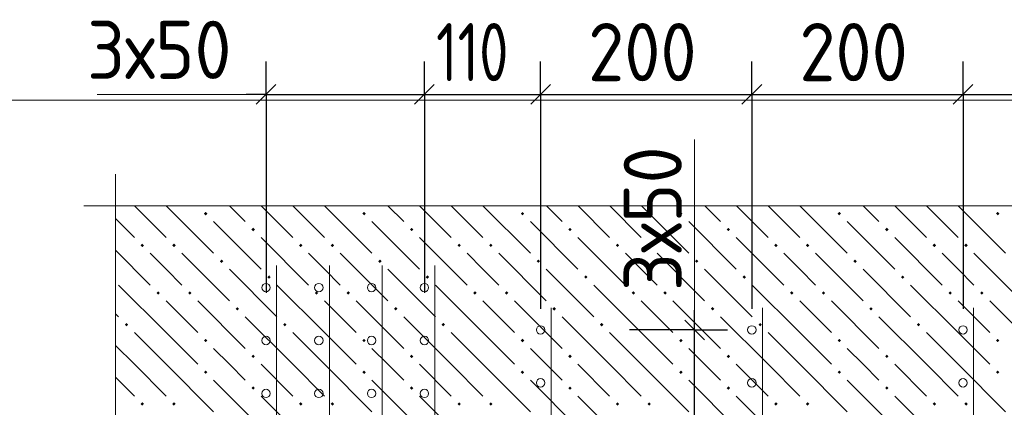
# Model space of a CAD drawing. Header units: millimetres. Extents: x 0 to 50400, y 0 to 35640.
# Tile 39 of 52: x 4166 to 8642, y 30281 to 32041. Entities that reach past the tile are written whole.
import ezdxf

# ---------------------------------------------------------------- set-up
doc = ezdxf.new("R2010")
doc.units = ezdxf.units.MM
for name, color, linetype, lineweight in [('Standard', 7, 'Continuous', 25), ('ЖБ Перекрытие верхний уровень', 7, 'Continuous', 35), ('Размерная линия_ общее', 7, 'Continuous', 13)]:
    doc.layers.add(name, color=color, linetype=linetype, lineweight=lineweight)
doc.layers.add('Вспомогательная арматура', color=7, linetype='Continuous', lineweight=18, true_color=0x656565)
doc.layers.add('Поперечная арматура', color=7, linetype='Continuous', lineweight=18, true_color=0x5a2814)
doc.layers.add('Размерная выноска', color=7, linetype='Continuous')
doc.styles.add('ISOCPEUR', font='txt')

msp = doc.modelspace()

# ---------------------------------------------------------------- hatches: boundary and pattern name
at = {"layer": 'ЖБ Перекрытие верхний уровень', "linetype": 'Continuous', "lineweight": 18, "transparency": 33554687}
for points in [[(5003.9, 31160.3), (5011.7, 31168.1), (5019.5, 31160.3), (5011.7, 31152.5)], [(5723.9, 31160.3), (5731.7, 31168.1), (5739.5, 31160.3), (5731.7, 31152.5)], [(6443.9, 31160.3), (6451.7, 31168.1), (6459.5, 31160.3), (6451.7, 31152.5)], [(7163.9, 31160.3), (7171.7, 31168.1), (7179.5, 31160.3), (7171.7, 31152.5)], [(7883.9, 31160.3), (7891.7, 31168.1), (7899.5, 31160.3), (7891.7, 31152.5)], [(8603.9, 31160.3), (8611.7, 31168.1), (8619.5, 31160.3), (8611.7, 31152.5)], [(5219.9, 31088.3), (5227.7, 31096.1), (5235.5, 31088.3), (5227.7, 31080.5)], [(5939.9, 31088.3), (5947.7, 31096.1), (5955.5, 31088.3), (5947.7, 31080.5)], [(6659.9, 31088.3), (6667.7, 31096.1), (6675.5, 31088.3), (6667.7, 31080.5)], [(7379.9, 31088.3), (7387.7, 31096.1), (7395.5, 31088.3), (7387.7, 31080.5)], [(8099.9, 31088.3), (8107.7, 31096.1), (8115.5, 31088.3), (8107.7, 31080.5)], [(4715.9, 31016.3), (4723.7, 31024.1), (4731.5, 31016.3), (4723.7, 31008.5)], [(4859.9, 31016.3), (4867.7, 31024.1), (4875.5, 31016.3), (4867.7, 31008.5)], [(5435.9, 31016.3), (5443.7, 31024.1), (5451.5, 31016.3), (5443.7, 31008.5)], [(5579.9, 31016.3), (5587.7, 31024.1), (5595.5, 31016.3), (5587.7, 31008.5)], [(6155.9, 31016.3), (6163.7, 31024.1), (6171.5, 31016.3), (6163.7, 31008.5)], [(6299.9, 31016.3), (6307.7, 31024.1), (6315.5, 31016.3), (6307.7, 31008.5)], [(6875.9, 31016.3), (6883.7, 31024.1), (6891.5, 31016.3), (6883.7, 31008.5)], [(7019.9, 31016.3), (7027.7, 31024.1), (7035.5, 31016.3), (7027.7, 31008.5)], [(7595.9, 31016.3), (7603.7, 31024.1), (7611.5, 31016.3), (7603.7, 31008.5)], [(7739.9, 31016.3), (7747.7, 31024.1), (7755.5, 31016.3), (7747.7, 31008.5)], [(8315.9, 31016.3), (8323.7, 31024.1), (8331.5, 31016.3), (8323.7, 31008.5)], [(8459.9, 31016.3), (8467.7, 31024.1), (8475.5, 31016.3), (8467.7, 31008.5)], [(5075.9, 30944.3), (5083.7, 30952.1), (5091.5, 30944.3), (5083.7, 30936.5)], [(5795.9, 30944.3), (5803.7, 30952.1), (5811.5, 30944.3), (5803.7, 30936.5)], [(6515.9, 30944.3), (6523.7, 30952.1), (6531.5, 30944.3), (6523.7, 30936.5)], [(7235.9, 30944.3), (7243.7, 30952.1), (7251.5, 30944.3), (7243.7, 30936.5)], [(7955.9, 30944.3), (7963.7, 30952.1), (7971.5, 30944.3), (7963.7, 30936.5)], [(5291.9, 30872.3), (5299.7, 30880.1), (5307.5, 30872.3), (5299.7, 30864.5)], [(6011.9, 30872.3), (6019.7, 30880.1), (6027.5, 30872.3), (6019.7, 30864.5)], [(6731.9, 30872.3), (6739.7, 30880.1), (6747.5, 30872.3), (6739.7, 30864.5)], [(7451.9, 30872.3), (7459.7, 30880.1), (7467.5, 30872.3), (7459.7, 30864.5)], [(8171.9, 30872.3), (8179.7, 30880.1), (8187.5, 30872.3), (8179.7, 30864.5)], [(4787.9, 30800.3), (4795.7, 30808.1), (4803.5, 30800.3), (4795.7, 30792.5)], [(4931.9, 30800.3), (4939.7, 30808.1), (4947.5, 30800.3), (4939.7, 30792.5)], [(5507.9, 30800.3), (5515.7, 30808.1), (5523.5, 30800.3), (5515.7, 30792.5)], [(5651.9, 30800.3), (5659.7, 30808.1), (5667.5, 30800.3), (5659.7, 30792.5)], [(6227.9, 30800.3), (6235.7, 30808.1), (6243.5, 30800.3), (6235.7, 30792.5)], [(6371.9, 30800.3), (6379.7, 30808.1), (6387.5, 30800.3), (6379.7, 30792.5)], [(6947.9, 30800.3), (6955.7, 30808.1), (6963.5, 30800.3), (6955.7, 30792.5)], [(7091.9, 30800.3), (7099.7, 30808.1), (7107.5, 30800.3), (7099.7, 30792.5)], [(7667.9, 30800.3), (7675.7, 30808.1), (7683.5, 30800.3), (7675.7, 30792.5)], [(7811.9, 30800.3), (7819.7, 30808.1), (7827.5, 30800.3), (7819.7, 30792.5)], [(8387.9, 30800.3), (8395.7, 30808.1), (8403.5, 30800.3), (8395.7, 30792.5)], [(8531.9, 30800.3), (8539.7, 30808.1), (8547.5, 30800.3), (8539.7, 30792.5)], [(5147.9, 30728.3), (5155.7, 30736.1), (5163.5, 30728.3), (5155.7, 30720.5)], [(5867.9, 30728.3), (5875.7, 30736.1), (5883.5, 30728.3), (5875.7, 30720.5)], [(6587.9, 30728.3), (6595.7, 30736.1), (6603.5, 30728.3), (6595.7, 30720.5)], [(7307.9, 30728.3), (7315.7, 30736.1), (7323.5, 30728.3), (7315.7, 30720.5)], [(8027.9, 30728.3), (8035.7, 30736.1), (8043.5, 30728.3), (8035.7, 30720.5)], [(4643.9, 30656.3), (4651.7, 30664.1), (4659.5, 30656.3), (4651.7, 30648.5)], [(5363.9, 30656.3), (5371.7, 30664.1), (5379.5, 30656.3), (5371.7, 30648.5)], [(6083.9, 30656.3), (6091.7, 30664.1), (6099.5, 30656.3), (6091.7, 30648.5)], [(6803.9, 30656.3), (6811.7, 30664.1), (6819.5, 30656.3), (6811.7, 30648.5)], [(7523.9, 30656.3), (7531.7, 30664.1), (7539.5, 30656.3), (7531.7, 30648.5)], [(8243.9, 30656.3), (8251.7, 30664.1), (8259.5, 30656.3), (8251.7, 30648.5)], [(5003.9, 30584.3), (5011.7, 30592.1), (5019.5, 30584.3), (5011.7, 30576.5)], [(5723.9, 30584.3), (5731.7, 30592.1), (5739.5, 30584.3), (5731.7, 30576.5)], [(6443.9, 30584.3), (6451.7, 30592.1), (6459.5, 30584.3), (6451.7, 30576.5)], [(7163.9, 30584.3), (7171.7, 30592.1), (7179.5, 30584.3), (7171.7, 30576.5)], [(7883.9, 30584.3), (7891.7, 30592.1), (7899.5, 30584.3), (7891.7, 30576.5)], [(8603.9, 30584.3), (8611.7, 30592.1), (8619.5, 30584.3), (8611.7, 30576.5)], [(5219.9, 30512.3), (5227.7, 30520.1), (5235.5, 30512.3), (5227.7, 30504.5)], [(5939.9, 30512.3), (5947.7, 30520.1), (5955.5, 30512.3), (5947.7, 30504.5)], [(6659.9, 30512.3), (6667.7, 30520.1), (6675.5, 30512.3), (6667.7, 30504.5)], [(7379.9, 30512.3), (7387.7, 30520.1), (7395.5, 30512.3), (7387.7, 30504.5)], [(8099.9, 30512.3), (8107.7, 30520.1), (8115.5, 30512.3), (8107.7, 30504.5)], [(5003.9, 30440.3), (5011.7, 30448.1), (5019.5, 30440.3), (5011.7, 30432.5)], [(5723.9, 30440.3), (5731.7, 30448.1), (5739.5, 30440.3), (5731.7, 30432.5)], [(6443.9, 30440.3), (6451.7, 30448.1), (6459.5, 30440.3), (6451.7, 30432.5)], [(7163.9, 30440.3), (7171.7, 30448.1), (7179.5, 30440.3), (7171.7, 30432.5)], [(7883.9, 30440.3), (7891.7, 30448.1), (7899.5, 30440.3), (7891.7, 30432.5)], [(8603.9, 30440.3), (8611.7, 30448.1), (8619.5, 30440.3), (8611.7, 30432.5)], [(5219.9, 30368.3), (5227.7, 30376.1), (5235.5, 30368.3), (5227.7, 30360.5)], [(5939.9, 30368.3), (5947.7, 30376.1), (5955.5, 30368.3), (5947.7, 30360.5)], [(6659.9, 30368.3), (6667.7, 30376.1), (6675.5, 30368.3), (6667.7, 30360.5)], [(7379.9, 30368.3), (7387.7, 30376.1), (7395.5, 30368.3), (7387.7, 30360.5)], [(8099.9, 30368.3), (8107.7, 30376.1), (8115.5, 30368.3), (8107.7, 30360.5)], [(4715.9, 30296.3), (4723.7, 30304.1), (4731.5, 30296.3), (4723.7, 30288.5)], [(4859.9, 30296.3), (4867.7, 30304.1), (4875.5, 30296.3), (4867.7, 30288.5)], [(5435.9, 30296.3), (5443.7, 30304.1), (5451.5, 30296.3), (5443.7, 30288.5)], [(5579.9, 30296.3), (5587.7, 30304.1), (5595.5, 30296.3), (5587.7, 30288.5)], [(6155.9, 30296.3), (6163.7, 30304.1), (6171.5, 30296.3), (6163.7, 30288.5)], [(6299.9, 30296.3), (6307.7, 30304.1), (6315.5, 30296.3), (6307.7, 30288.5)], [(6875.9, 30296.3), (6883.7, 30304.1), (6891.5, 30296.3), (6883.7, 30288.5)], [(7019.9, 30296.3), (7027.7, 30304.1), (7035.5, 30296.3), (7027.7, 30288.5)], [(7595.9, 30296.3), (7603.7, 30304.1), (7611.5, 30296.3), (7603.7, 30288.5)], [(7739.9, 30296.3), (7747.7, 30304.1), (7755.5, 30296.3), (7747.7, 30288.5)], [(8315.9, 30296.3), (8323.7, 30304.1), (8331.5, 30296.3), (8323.7, 30288.5)], [(8459.9, 30296.3), (8467.7, 30304.1), (8475.5, 30296.3), (8467.7, 30288.5)]]:
    msp.add_hatch(color=7, dxfattribs=at).paths.add_polyline_path(points, flags=16)

# ---------------------------------------------------------------- linework, layer by layer
at = {"layer": 'Standard', "color": 251, "linetype": 'Continuous', "lineweight": -3, "true_color": 0x656565, "transparency": 33554687}
for p, q in [((5286, 31701.7), (5286, 31851.6)), ((6006, 31701.7), (6006, 31851.6)), ((6534, 31701.7), (6534, 31851.6)), ((7494, 31701.7), (7494, 31851.6)), ((8454, 31701.7), (8454, 31851.6)), ((5286, 31701.7), (5286, 31551.6)), ((5286, 31701.7), (5286, 30800.2)), ((6006, 31701.7), (6006, 31551.6)), ((6006, 31701.7), (6006, 30800.2)), ((6534, 31701.7), (6534, 31551.6)), ((6534, 31701.7), (6534, 30728.2)), ((7494, 31701.7), (7494, 31551.6)), ((7494, 31701.7), (7494, 30728.2)), ((8454, 31701.7), (8454, 31551.6)), ((8454, 31701.7), (8454, 30728.2)), ((7234.3, 30632.2), (7084.3, 30632.2)), ((7234.3, 30632.2), (7384.3, 30632.2))]:
    msp.add_line(p, q, dxfattribs=at)
at = {"layer": 'Standard', "color": 7, "linetype": 'Continuous', "lineweight": 25, "transparency": 33554687}
for p, q in [((5241, 31656.7), (5331, 31746.7)), ((5961, 31656.7), (6051, 31746.7)), ((6489, 31656.7), (6579, 31746.7)), ((7449, 31656.7), (7539, 31746.7)), ((8409, 31656.7), (8499, 31746.7)), ((7279.3, 30587.2), (7189.3, 30677.2))]:
    msp.add_line(p, q, dxfattribs=at)
at = {"layer": 'Standard', "color": 7, "linetype": 'Continuous', "lineweight": -3, "transparency": 33554687}
for p, q in [((5286, 31701.7), (5196, 31701.7)), ((5286, 31701.7), (6006, 31701.7)), ((6006, 31701.7), (6534, 31701.7)), ((6534, 31701.7), (7494, 31701.7)), ((7494, 31701.7), (8454, 31701.7)), ((8454, 31701.7), (9414, 31701.7)), ((7234.3, 30632.2), (7234.3, 30722.2)), ((7234.3, 29912.2), (7234.3, 30632.2))]:
    msp.add_line(p, q, dxfattribs=at)
at = {"layer": 'Standard', "color": 254, "linetype": 'Continuous', "lineweight": 18, "true_color": 0xc4c4ff, "transparency": 33554687}
msp.add_lwpolyline([(4122.2, 27123.4), (11569.3, 27123.4), (11569.3, 31675.8), (4122.2, 31675.8), (4122.2, 27123.4)], dxfattribs=at)
at = {"layer": 'Standard', "color": 251, "linetype": 'Continuous', "lineweight": -3, "true_color": 0x656565, "transparency": 33554687}
msp.add_lwpolyline([(7234.3, 30632.2), (7215.2, 30632.2), (7215.2, 30632.2), (6938.4, 30632.2)], dxfattribs=at)
at = {"layer": 'Вспомогательная арматура', "color": 251, "linetype": 'Continuous', "lineweight": 18, "true_color": 0x656565, "transparency": 33554687}
for p, q in [((5334, 30925), (5334, 28563.4)), ((5334, 30925), (5334, 28563.4)), ((5574, 30925), (5574, 28563.4)), ((5574, 30925), (5574, 28563.4)), ((5814, 30925), (5814, 28563.4)), ((5814, 30925), (5814, 28563.4)), ((6054, 30925), (6054, 28563.4)), ((6054, 30925), (6054, 28563.4)), ((6582, 29811.5), (6582, 30733.1)), ((6582, 29811.5), (6582, 30733.1)), ((7542, 29811.5), (7542, 30733.1)), ((7542, 29811.5), (7542, 30733.1)), ((8502, 29811.5), (8502, 30733.1)), ((8502, 29811.5), (8502, 30733.1))]:
    msp.add_line(p, q, dxfattribs=at)
at = {"layer": 'ЖБ Перекрытие верхний уровень', "color": 9, "linetype": 'Continuous', "lineweight": 18, "true_color": 0xc7c7c7, "transparency": 33554687}
for p, q in [((4688.2, 31195.8), (4831.7, 31052.3)), ((4832.2, 31195.8), (5047.7, 30980.3)), ((5191.7, 31124.3), (5120.3, 31195.8)), ((5264.2, 31195.8), (5407.7, 31052.3)), ((5408.2, 31195.8), (5551.7, 31052.3)), ((5552.2, 31195.8), (5767.7, 30980.3)), ((5911.7, 31124.3), (5840.3, 31195.8)), ((5984.2, 31195.8), (6127.7, 31052.3)), ((6128.2, 31195.8), (6271.7, 31052.3)), ((6272.2, 31195.8), (6487.7, 30980.3)), ((6631.7, 31124.3), (6560.3, 31195.8)), ((6704.2, 31195.8), (6847.7, 31052.3)), ((6848.2, 31195.8), (6991.7, 31052.3)), ((6992.2, 31195.8), (7207.7, 30980.3)), ((7351.7, 31124.3), (7280.3, 31195.8)), ((7424.2, 31195.8), (7567.7, 31052.3)), ((7568.2, 31195.8), (7711.7, 31052.3)), ((7712.2, 31195.8), (7927.7, 30980.3)), ((8071.7, 31124.3), (8000.3, 31195.8)), ((8144.2, 31195.8), (8287.7, 31052.3)), ((8288.2, 31195.8), (8431.7, 31052.3)), ((8432.2, 31195.8), (8647.7, 30980.3)), ((4602.2, 31137.9), (4687.7, 31052.3)), ((5047.7, 31124.3), (5263.7, 30908.3)), ((5767.7, 31124.3), (5983.7, 30908.3)), ((6487.7, 31124.3), (6703.7, 30908.3)), ((7207.7, 31124.3), (7423.7, 30908.3)), ((7927.7, 31124.3), (8143.7, 30908.3)), ((5263.7, 31052.3), (5479.7, 30836.3)), ((5983.7, 31052.3), (6199.7, 30836.3)), ((6703.7, 31052.3), (6919.7, 30836.3)), ((7423.7, 31052.3), (7639.7, 30836.3)), ((8143.7, 31052.3), (8359.7, 30836.3)), ((4602.2, 30993.9), (4759.7, 30836.3)), ((4831.7, 30908.3), (4759.7, 30980.3)), ((4903.7, 30980.3), (5119.7, 30764.3)), ((5551.7, 30908.3), (5479.7, 30980.3)), ((5623.7, 30980.3), (5839.7, 30764.3)), ((6271.7, 30908.3), (6199.7, 30980.3)), ((6343.7, 30980.3), (6559.7, 30764.3)), ((6991.7, 30908.3), (6919.7, 30980.3)), ((7063.7, 30980.3), (7279.7, 30764.3)), ((7711.7, 30908.3), (7639.7, 30980.3)), ((7783.7, 30980.3), (7999.7, 30764.3)), ((8431.7, 30908.3), (8359.7, 30980.3)), ((8503.7, 30980.3), (8719.7, 30764.3)), ((4903.7, 30836.3), (4831.7, 30908.3)), ((5119.7, 30908.3), (5335.7, 30692.3)), ((5623.7, 30836.3), (5551.7, 30908.3)), ((5839.7, 30908.3), (6055.7, 30692.3)), ((6343.7, 30836.3), (6271.7, 30908.3)), ((6559.7, 30908.3), (6775.7, 30692.3)), ((7063.7, 30836.3), (6991.7, 30908.3)), ((7279.7, 30908.3), (7495.7, 30692.3)), ((7783.7, 30836.3), (7711.7, 30908.3)), ((7999.7, 30908.3), (8215.7, 30692.3)), ((8503.7, 30836.3), (8431.7, 30908.3)), ((4831.7, 30620.3), (4615.7, 30836.3)), ((5551.7, 30620.3), (5335.7, 30836.3)), ((6271.7, 30620.3), (6055.7, 30836.3)), ((6991.7, 30620.3), (6775.7, 30836.3)), ((7711.7, 30620.3), (7495.7, 30836.3)), ((8431.7, 30620.3), (8215.7, 30836.3)), ((4831.7, 30764.3), (4975.7, 30620.3)), ((4975.7, 30764.3), (5191.7, 30548.3)), ((5551.7, 30764.3), (5695.7, 30620.3)), ((5695.7, 30764.3), (5911.7, 30548.3)), ((6271.7, 30764.3), (6415.7, 30620.3)), ((6415.7, 30764.3), (6631.7, 30548.3)), ((6991.7, 30764.3), (7135.7, 30620.3)), ((7135.7, 30764.3), (7351.7, 30548.3)), ((7711.7, 30764.3), (7855.7, 30620.3)), ((7855.7, 30764.3), (8071.7, 30548.3)), ((8431.7, 30764.3), (8575.7, 30620.3)), ((8575.7, 30764.3), (8791.7, 30548.3)), ((4602.2, 30705.9), (4615.7, 30692.3)), ((5407.7, 30476.3), (5191.7, 30692.3)), ((6127.7, 30476.3), (5911.7, 30692.3)), ((6847.7, 30476.3), (6631.7, 30692.3)), ((7567.7, 30476.3), (7351.7, 30692.3)), ((8287.7, 30476.3), (8071.7, 30692.3)), ((4687.7, 30620.3), (4831.7, 30476.3)), ((4831.7, 30620.3), (4975.7, 30476.3)), ((5407.7, 30620.3), (5551.7, 30476.3)), ((5551.7, 30620.3), (5695.7, 30476.3)), ((6127.7, 30620.3), (6271.7, 30476.3)), ((6271.7, 30620.3), (6415.7, 30476.3)), ((6847.7, 30620.3), (6991.7, 30476.3)), ((6991.7, 30620.3), (7135.7, 30476.3)), ((7567.7, 30620.3), (7711.7, 30476.3)), ((7711.7, 30620.3), (7855.7, 30476.3)), ((8287.7, 30620.3), (8431.7, 30476.3)), ((8431.7, 30620.3), (8575.7, 30476.3)), ((4687.7, 30476.3), (4602.2, 30561.9)), ((5119.7, 30476.3), (5047.7, 30548.3)), ((5839.7, 30476.3), (5767.7, 30548.3)), ((6559.7, 30476.3), (6487.7, 30548.3)), ((7279.7, 30476.3), (7207.7, 30548.3)), ((7999.7, 30476.3), (7927.7, 30548.3)), ((4687.7, 30476.3), (4831.7, 30332.3)), ((4831.7, 30476.3), (5047.7, 30260.3)), ((5191.7, 30404.3), (5119.7, 30476.3)), ((5263.7, 30476.3), (5407.7, 30332.3)), ((5407.7, 30476.3), (5551.7, 30332.3)), ((5551.7, 30476.3), (5767.7, 30260.3)), ((5911.7, 30404.3), (5839.7, 30476.3)), ((5983.7, 30476.3), (6127.7, 30332.3)), ((6127.7, 30476.3), (6271.7, 30332.3)), ((6271.7, 30476.3), (6487.7, 30260.3)), ((6631.7, 30404.3), (6559.7, 30476.3)), ((6703.7, 30476.3), (6847.7, 30332.3)), ((6847.7, 30476.3), (6991.7, 30332.3)), ((6991.7, 30476.3), (7207.7, 30260.3)), ((7351.7, 30404.3), (7279.7, 30476.3)), ((7423.7, 30476.3), (7567.7, 30332.3)), ((7567.7, 30476.3), (7711.7, 30332.3)), ((7711.7, 30476.3), (7927.7, 30260.3)), ((8071.7, 30404.3), (7999.7, 30476.3)), ((8143.7, 30476.3), (8287.7, 30332.3)), ((8287.7, 30476.3), (8431.7, 30332.3)), ((8431.7, 30476.3), (8647.7, 30260.3)), ((4602.2, 30417.9), (4687.7, 30332.3)), ((5047.7, 30404.3), (5263.7, 30188.3)), ((5767.7, 30404.3), (5983.7, 30188.3)), ((6487.7, 30404.3), (6703.7, 30188.3)), ((7207.7, 30404.3), (7423.7, 30188.3)), ((7927.7, 30404.3), (8143.7, 30188.3)), ((5263.7, 30332.3), (5479.7, 30116.3)), ((5983.7, 30332.3), (6199.7, 30116.3)), ((6703.7, 30332.3), (6919.7, 30116.3)), ((7423.7, 30332.3), (7639.7, 30116.3)), ((8143.7, 30332.3), (8359.7, 30116.3))]:
    msp.add_line(p, q, dxfattribs=at)
at = {"layer": 'Поперечная арматура', "color": 19, "linetype": 'Continuous', "lineweight": 18, "true_color": 0x5a2814, "transparency": 33554687}
for centre in [(5286, 30824.3), (5526, 30824.3), (5766, 30824.3), (6006, 30824.3), (6534, 30632.2), (7494, 30632.2), (8454, 30632.2), (5286, 30584.3), (5526, 30584.3), (5766, 30584.3), (6006, 30584.3), (6534, 30392.2), (7494, 30392.2), (8454, 30392.2), (5286, 30344.3), (5526, 30344.3), (5766, 30344.3), (6006, 30344.3)]:
    msp.add_circle(centre, 19.2, dxfattribs=at)
at = {"layer": 'Размерная выноска', "color": 7, "linetype": 'Continuous', "lineweight": 13, "transparency": 33554687}
for p, q in [((4602.2, 28280.2), (4602.2, 31339.8)), ((11233.3, 31195.8), (4458.2, 31195.8))]:
    msp.add_line(p, q, dxfattribs=at)
at = {"layer": 'Размерная линия_ общее', "color": 7, "linetype": 'Continuous', "lineweight": 13, "transparency": 33554687}
for p, q in [((4518, 31701.7), (5286, 31701.7)), ((7234.3, 31496.2), (7234.3, 30632.2))]:
    msp.add_line(p, q, dxfattribs=at)

# ---------------------------------------------------------------- texts
at = {"layer": 'Standard', "color": 7, "linetype": 'Continuous', "lineweight": 25, "transparency": 33554687, "char_height": 264, "attachment_point": 7, "style": 'ISOCPEUR'}
for s, insert, width in [('\\W0.93;3х50', (4472.6, 31772), 861.713), ('\\W0.74;110', (6058.8, 31761.6), 546.194), ('\\W0.91;200', (6750, 31761.6), 674.386), ('\\W0.91;200', (7710, 31761.6), 674.386)]:
    msp.add_mtext(s, dxfattribs=dict(at, insert=insert, width=width))
at = {"layer": 'Standard', "color": 7, "linetype": 'Continuous', "lineweight": 25, "transparency": 33554687, "insert": (7175.7, 30809), "char_height": 264, "width": 861.704, "attachment_point": 7, "rotation": 90, "style": 'ISOCPEUR'}
msp.add_mtext('\\W0.93;3х50', dxfattribs=at)

doc.saveas('drawing.dxf')
